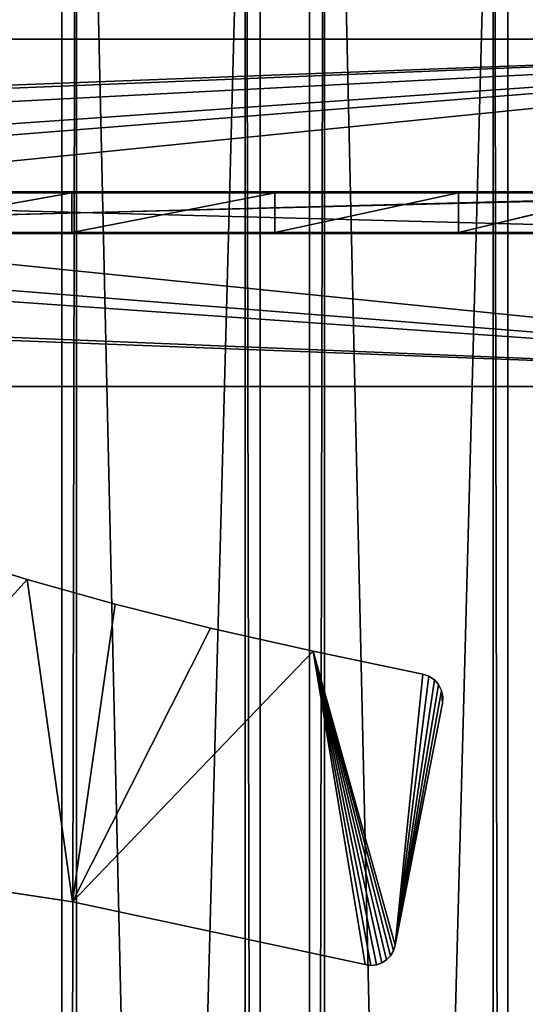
# Model space of a CAD drawing. Extents: x -1687 to 817, y -668 to 832.
# Tile 101 of 182: x -263 to -161, y 437 to 636. Entities that reach past the tile are written whole.
import ezdxf

# ---------------------------------------------------------------- set-up
doc = ezdxf.new("R2010")
doc.units = 0
doc.header["$LTSCALE"] = 25.4
doc.layers.get('0').update_dxf_attribs({"color": 13, "linetype": 'CONTINUOUS'})
doc.layers.add('STEEL', color=54, linetype='CONTINUOUS')
doc.layers.add('WOOD', color=253, linetype='CONTINUOUS')

# ---------------------------------------------------------------- blocks, each defined once
blk = doc.blocks.new('TWA001_00_01_01')
at = {"color": 0}
for p, q in [((-745.38, 710.17), (-1065.38, 710.17)), ((-745.38, 710.17), (-1065.38, 710.17)), ((-1013.58, 642.43), (-980.43, 634.65)), ((-980.43, 634.65), (-1013.58, 642.43, 8)), ((-980.43, 634.65), (-1013.58, 642.43, 8)), ((-1013.58, 642.43), (-980.43, 634.65)), ((-980.43, 634.65), (-980.43, 634.65, 8)), ((-980.43, 634.65), (-980.43, 634.65, 8)), ((-980.43, 634.65), (-943.38, 627.02)), ((-943.38, 627.02), (-980.43, 634.65, 8)), ((-943.38, 627.02), (-980.43, 634.65, 8)), ((-980.43, 634.65), (-943.38, 627.02)), ((-943.38, 627.02), (-943.38, 627.02, 8)), ((-943.38, 627.02), (-943.38, 627.02, 8)), ((-943.38, 627.02), (-902.43, 619.55)), ((-902.43, 619.55), (-943.38, 627.02, 8)), ((-902.43, 619.55), (-943.38, 627.02, 8)), ((-943.38, 627.02), (-902.43, 619.55)), ((-902.43, 619.55), (-902.43, 619.55, 8)), ((-902.43, 619.55), (-902.43, 619.55, 8)), ((-902.43, 619.55), (-857.58, 612.23)), ((-857.58, 612.23), (-902.43, 619.55, 8)), ((-857.58, 612.23), (-902.43, 619.55, 8)), ((-902.43, 619.55), (-857.58, 612.23))]:
    blk.add_line(p, q, dxfattribs=at)
at = {"color": 252}
mesh = blk.add_polyface(dxfattribs=at)
corners = [(-325.38, 715.17), (-375.38, 710.17), (-375.38, 715.17), (-344.76, 671.59), (-325.38, 710.17), (-302.38, 710.17), (-695.38, 715.17), (-745.38, 710.17), (-745.38, 715.17), (-699.63, 591.18), (-695.38, 710.17), (-639.18, 584.47), (-630.85, 582.67), (-623.1, 579.16), (-616.26, 574.08), (-610.66, 567.67), (-609.76, 566.36), (-608.88, 565.04), (-608.01, 563.7), (-603.87, 554.99), (-601.93, 545.54), (-541.64, 424.75), (-564.88, 381.06), (-585.39, 336.63), (-515.66, 467.72), (-486.95, 509.96), (-455.51, 551.46), (-421.33, 592.23), (-384.41, 632.28), (-785.59, 73.38), (-652.38, 5.17), (-788.38, 5.17), (-777.22, 140.42), (-763.27, 206.3), (-743.74, 271.02), (-718.62, 334.57), (-687.93, 396.97), (-651.66, 458.21), (-651.01, 54.72), (-646.91, 103.53), (-609.81, 518.28), (-640.08, 151.61), (-630.51, 198.96), (-618.2, 245.58), (-603.16, 291.47), (-604.99, 526.64), (-602.31, 535.9), (-1065.38, 715.17), (-1115.38, 710.17), (-1115.38, 715.17), (-1107.18, 675.08), (-1089.63, 666.69), (-1068.18, 658.45), (-1065.38, 710.17), (-1042.83, 650.36), (-1013.58, 642.43), (-980.43, 634.65), (-943.38, 627.02), (-902.43, 619.55), (-857.58, 612.23), (-808.83, 605.06), (-756.18, 598.04), (-1137.89, 705.65), (-1138.38, 710.17), (-1136.43, 701.17), (-1133.99, 696.73), (-1130.58, 692.32), (-1120.83, 683.62)]
mesh.append_faces([[corners[k] for k in face] for face in [(0, 1, 2), (3, 4, 5), (6, 7, 8), (29, 30, 31), (47, 48, 49), (48, 62, 63)]], dxfattribs={"vtx0": -1, "color": 252})
mesh.append_faces([[corners[k] for k in face] for face in [(9, 10, 11), (11, 1, 12), (12, 1, 13), (13, 1, 14), (14, 1, 15), (15, 1, 16), (16, 1, 17), (17, 1, 18), (18, 1, 19), (19, 1, 20), (21, 1, 24), (24, 1, 25), (25, 1, 26), (26, 1, 27), (27, 1, 28), (28, 1, 3), (30, 37, 38), (38, 37, 39), (39, 40, 41), (41, 40, 42), (42, 40, 43), (43, 40, 44), (44, 46, 23), (50, 47, 51), (51, 47, 52), (52, 53, 54), (54, 7, 55), (55, 7, 56), (56, 7, 57), (57, 7, 58), (58, 7, 59), (59, 7, 60), (60, 7, 61), (61, 7, 9), (62, 48, 64), (64, 48, 65), (65, 48, 66), (66, 48, 67), (67, 48, 50)]], dxfattribs={"vtx0": -1, "vtx1": -1, "color": 252})
mesh.append_faces([[corners[k] for k in face] for face in [(1, 0, 3), (7, 6, 9), (20, 1, 21), (48, 47, 50)]], dxfattribs={"vtx0": -1, "vtx1": -1, "vtx2": -1, "color": 252})
mesh.append_faces([[corners[k] for k in face] for face in [(3, 0, 4), (9, 6, 10), (11, 10, 1), (20, 21, 22), (20, 22, 23), (30, 29, 32), (30, 32, 33), (30, 33, 34), (30, 34, 35), (30, 35, 36), (30, 36, 37), (39, 37, 40), (44, 40, 45), (44, 45, 46), (23, 46, 20), (52, 47, 53), (54, 53, 7)]], dxfattribs={"vtx0": -1, "vtx2": -1, "color": 252})
mesh = blk.add_polyface(dxfattribs=at)
corners = [(-1065.38, 710.17, 8), (-745.38, 710.17), (-1065.38, 710.17), (-745.38, 710.17, 8)]
mesh.append_faces([[corners[k] for k in face] for face in [(0, 1, 2), (1, 0, 3)]], dxfattribs={"vtx0": -1, "color": 252})
mesh = blk.add_polyface(dxfattribs=at)
corners = [(-1013.58, 642.43, 8), (-1013.58, 642.43), (-980.43, 634.65)]
mesh.append_faces([[corners[k] for k in face] for face in [(0, 1, 2)]], dxfattribs={"color": 252})
mesh = blk.add_polyface(dxfattribs=at)
corners = [(-1013.58, 642.43, 8), (-980.43, 634.65), (-980.43, 634.65, 8)]
mesh.append_faces([[corners[k] for k in face] for face in [(0, 1, 2)]], dxfattribs={"color": 252})
mesh = blk.add_polyface(dxfattribs=at)
corners = [(-980.43, 634.65, 8), (-980.43, 634.65), (-943.38, 627.02)]
mesh.append_faces([[corners[k] for k in face] for face in [(0, 1, 2)]], dxfattribs={"color": 252})
mesh = blk.add_polyface(dxfattribs=at)
corners = [(-980.43, 634.65, 8), (-943.38, 627.02), (-943.38, 627.02, 8)]
mesh.append_faces([[corners[k] for k in face] for face in [(0, 1, 2)]], dxfattribs={"color": 252})
mesh = blk.add_polyface(dxfattribs=at)
corners = [(-943.38, 627.02, 8), (-943.38, 627.02), (-902.43, 619.55)]
mesh.append_faces([[corners[k] for k in face] for face in [(0, 1, 2)]], dxfattribs={"color": 252})
mesh = blk.add_polyface(dxfattribs=at)
corners = [(-943.38, 627.02, 8), (-902.43, 619.55), (-902.43, 619.55, 8)]
mesh.append_faces([[corners[k] for k in face] for face in [(0, 1, 2)]], dxfattribs={"color": 252})
mesh = blk.add_polyface(dxfattribs=at)
corners = [(-902.43, 619.55, 8), (-902.43, 619.55), (-857.58, 612.23)]
mesh.append_faces([[corners[k] for k in face] for face in [(0, 1, 2)]], dxfattribs={"color": 252})
mesh = blk.add_polyface(dxfattribs=at)
corners = [(-857.58, 612.23, 8), (-902.43, 619.55, 8), (-857.58, 612.23)]
mesh.append_faces([[corners[k] for k in face] for face in [(0, 1, 2)]], dxfattribs={"color": 252})
blk = doc.blocks.new('TWA001_00_01_02')
at = {"color": 0}
for p, q in [((565.62, 1130.06, 8), (549.34, 1125, 8)), ((549.34, 1125), (565.62, 1130.06)), ((549.34, 1125), (565.62, 1130.06)), ((549.34, 1125), (565.62, 1130.06, 8)), ((549.34, 1125), (565.62, 1130.06, 8)), ((565.62, 1130.06, 8), (549.34, 1125, 8)), ((549.34, 1125, 8), (531.6, 1120.06, 8)), ((531.6, 1120.06), (549.34, 1125)), ((531.6, 1120.06), (549.34, 1125)), ((531.6, 1120.06), (549.34, 1125, 8)), ((531.6, 1120.06), (549.34, 1125, 8)), ((549.34, 1125, 8), (531.6, 1120.06, 8)), ((549.34, 1125), (549.34, 1125, 8)), ((549.34, 1125), (549.34, 1125, 8)), ((531.6, 1120.06, 8), (512.39, 1115.23, 8)), ((512.39, 1115.23), (531.6, 1120.06)), ((512.39, 1115.23), (531.6, 1120.06)), ((512.39, 1115.23), (531.6, 1120.06, 8)), ((512.39, 1115.23), (531.6, 1120.06, 8)), ((531.6, 1120.06, 8), (512.39, 1115.23, 8)), ((531.6, 1120.06), (531.6, 1120.06, 8)), ((531.6, 1120.06), (531.6, 1120.06, 8)), ((512.39, 1115.23, 8), (491.7, 1110.53, 8)), ((491.7, 1110.53), (512.39, 1115.23)), ((491.7, 1110.53), (512.39, 1115.23)), ((491.7, 1110.53), (512.39, 1115.23, 8)), ((491.7, 1110.53), (512.39, 1115.23, 8)), ((512.39, 1115.23, 8), (491.7, 1110.53, 8)), ((512.39, 1115.23), (512.39, 1115.23, 8)), ((512.39, 1115.23), (512.39, 1115.23, 8)), ((491.7, 1110.53, 8), (469.54, 1105.93, 8)), ((469.54, 1105.93), (491.7, 1110.53)), ((469.54, 1105.93), (491.7, 1110.53)), ((469.54, 1105.93), (491.7, 1110.53, 8)), ((469.54, 1105.93), (491.7, 1110.53, 8)), ((491.7, 1110.53, 8), (469.54, 1105.93, 8)), ((491.7, 1110.53), (491.7, 1110.53, 8)), ((491.7, 1110.53), (491.7, 1110.53, 8)), ((466.36, 1103.81, 8), (467.22, 1104.79)), ((467.22, 1104.79), (466.36, 1103.81)), ((466.36, 1103.81, 8), (467.22, 1104.79)), ((466.36, 1103.81, 8), (467.22, 1104.79, 8)), ((466.36, 1103.81, 8), (467.22, 1104.79, 8)), ((467.22, 1104.79), (466.36, 1103.81)), ((467.22, 1104.79, 8), (468.31, 1105.51)), ((468.31, 1105.51), (467.22, 1104.79)), ((467.22, 1104.79, 8), (468.31, 1105.51)), ((467.22, 1104.79, 8), (468.31, 1105.51, 8)), ((467.22, 1104.79, 8), (468.31, 1105.51, 8)), ((468.31, 1105.51), (467.22, 1104.79)), ((467.22, 1104.79, 8), (467.22, 1104.79)), ((467.22, 1104.79, 8), (467.22, 1104.79)), ((468.31, 1105.51, 8), (469.54, 1105.93)), ((469.54, 1105.93), (468.31, 1105.51)), ((468.31, 1105.51, 8), (469.54, 1105.93)), ((468.31, 1105.51, 8), (469.54, 1105.93, 8)), ((468.31, 1105.51, 8), (469.54, 1105.93, 8)), ((469.54, 1105.93), (468.31, 1105.51)), ((468.31, 1105.51, 8), (468.31, 1105.51)), ((468.31, 1105.51, 8), (468.31, 1105.51)), ((469.54, 1105.93, 8), (469.54, 1105.93)), ((469.54, 1105.93, 8), (469.54, 1105.93)), ((465.52, 1101.37, 8), (465.78, 1102.65)), ((465.78, 1102.65), (465.52, 1101.37)), ((465.52, 1101.37, 8), (465.78, 1102.65)), ((465.52, 1101.37, 8), (465.78, 1102.65, 8)), ((465.52, 1101.37, 8), (465.78, 1102.65, 8)), ((465.78, 1102.65), (465.52, 1101.37)), ((465.78, 1102.65, 8), (466.36, 1103.81)), ((466.36, 1103.81), (465.78, 1102.65)), ((465.78, 1102.65, 8), (466.36, 1103.81)), ((465.78, 1102.65, 8), (466.36, 1103.81, 8)), ((465.78, 1102.65, 8), (466.36, 1103.81, 8)), ((466.36, 1103.81), (465.78, 1102.65)), ((465.78, 1102.65, 8), (465.78, 1102.65)), ((465.78, 1102.65, 8), (465.78, 1102.65)), ((466.36, 1103.81, 8), (466.36, 1103.81)), ((466.36, 1103.81, 8), (466.36, 1103.81)), ((465.6, 1100.07, 8), (465.52, 1101.37)), ((465.52, 1101.37), (465.6, 1100.07)), ((465.6, 1100.07, 8), (465.52, 1101.37)), ((465.6, 1100.07, 8), (465.52, 1101.37, 8)), ((465.52, 1101.37, 8), (465.52, 1101.37)), ((465.52, 1101.37, 8), (465.52, 1101.37)), ((465.6, 1100.07, 8), (465.52, 1101.37, 8)), ((465.52, 1101.37), (465.6, 1100.07)), ((465.6, 1100.07), (465.6, 1100.07, 8)), ((465.6, 1100.07, 8), (475.1, 1051.24, 8)), ((475.1, 1051.24), (465.6, 1100.07)), ((475.1, 1051.24), (465.6, 1100.07)), ((465.6, 1100.07, 8), (475.1, 1051.24, 8)), ((465.6, 1100.07), (465.6, 1100.07, 8)), ((540.23, 1060.01, 8), (599.92, 1069.09, 8)), ((599.92, 1069.09), (540.23, 1060.01)), ((540.23, 1060.01), (599.92, 1069.09, 8)), ((540.23, 1060.01, 8), (599.92, 1069.09, 8)), ((540.23, 1060.01), (599.92, 1069.09, 8)), ((599.92, 1069.09), (540.23, 1060.01)), ((481.21, 1047.34, 8), (540.23, 1060.01, 8)), ((540.23, 1060.01), (481.21, 1047.34)), ((481.21, 1047.34), (540.23, 1060.01, 8)), ((481.21, 1047.34, 8), (540.23, 1060.01, 8)), ((481.21, 1047.34), (540.23, 1060.01, 8)), ((540.23, 1060.01), (481.21, 1047.34)), ((540.23, 1060.01), (540.23, 1060.01, 8)), ((540.23, 1060.01), (540.23, 1060.01, 8)), ((475.1, 1051.24, 8), (475.45, 1050.14, 8)), ((475.45, 1050.14), (475.1, 1051.24)), ((475.1, 1051.24), (475.1, 1051.24, 8)), ((475.1, 1051.24), (475.1, 1051.24, 8)), ((475.1, 1051.24), (475.45, 1050.14, 8)), ((475.1, 1051.24, 8), (475.45, 1050.14, 8)), ((475.1, 1051.24), (475.45, 1050.14, 8)), ((475.45, 1050.14), (475.1, 1051.24)), ((475.45, 1050.14, 8), (476.05, 1049.15, 8)), ((476.05, 1049.15), (475.45, 1050.14)), ((475.45, 1050.14), (475.45, 1050.14, 8)), ((475.45, 1050.14), (475.45, 1050.14, 8)), ((475.45, 1050.14), (476.05, 1049.15, 8)), ((475.45, 1050.14, 8), (476.05, 1049.15, 8)), ((475.45, 1050.14), (476.05, 1049.15, 8)), ((476.05, 1049.15), (475.45, 1050.14)), ((476.05, 1049.15, 8), (476.85, 1048.33, 8)), ((476.85, 1048.33), (476.05, 1049.15)), ((476.05, 1049.15), (476.05, 1049.15, 8)), ((476.05, 1049.15), (476.05, 1049.15, 8)), ((476.05, 1049.15), (476.85, 1048.33, 8)), ((476.05, 1049.15, 8), (476.85, 1048.33, 8)), ((476.05, 1049.15), (476.85, 1048.33, 8)), ((476.85, 1048.33), (476.05, 1049.15)), ((476.85, 1048.33, 8), (477.82, 1047.7, 8)), ((477.82, 1047.7), (476.85, 1048.33)), ((476.85, 1048.33), (476.85, 1048.33, 8)), ((476.85, 1048.33), (476.85, 1048.33, 8)), ((476.85, 1048.33), (477.82, 1047.7, 8)), ((476.85, 1048.33, 8), (477.82, 1047.7, 8)), ((476.85, 1048.33), (477.82, 1047.7, 8)), ((477.82, 1047.7), (476.85, 1048.33)), ((477.82, 1047.7, 8), (478.91, 1047.32, 8)), ((478.91, 1047.32), (477.82, 1047.7)), ((477.82, 1047.7), (477.82, 1047.7, 8)), ((477.82, 1047.7), (477.82, 1047.7, 8)), ((477.82, 1047.7), (478.91, 1047.32, 8)), ((477.82, 1047.7, 8), (478.91, 1047.32, 8)), ((477.82, 1047.7), (478.91, 1047.32, 8)), ((478.91, 1047.32), (477.82, 1047.7)), ((478.91, 1047.32, 8), (480.06, 1047.2, 8)), ((480.06, 1047.2), (478.91, 1047.32)), ((478.91, 1047.32), (478.91, 1047.32, 8)), ((478.91, 1047.32), (478.91, 1047.32, 8)), ((478.91, 1047.32), (480.06, 1047.2, 8)), ((478.91, 1047.32, 8), (480.06, 1047.2, 8)), ((478.91, 1047.32), (480.06, 1047.2, 8)), ((480.06, 1047.2), (478.91, 1047.32)), ((480.06, 1047.2, 8), (481.21, 1047.34, 8)), ((481.21, 1047.34), (480.06, 1047.2)), ((480.06, 1047.2), (481.21, 1047.34, 8)), ((480.06, 1047.2, 8), (481.21, 1047.34, 8)), ((480.06, 1047.2), (481.21, 1047.34, 8)), ((481.21, 1047.34), (480.06, 1047.2)), ((480.06, 1047.2), (480.06, 1047.2, 8)), ((480.06, 1047.2), (480.06, 1047.2, 8)), ((481.21, 1047.34), (481.21, 1047.34, 8)), ((481.21, 1047.34), (481.21, 1047.34, 8))]:
    blk.add_line(p, q, dxfattribs=at)
at = {"color": 252}
mesh = blk.add_polyface(dxfattribs=at)
corners = [(465.6, 1100.07, 8), (465.78, 1102.65, 8), (465.52, 1101.37, 8), (475.1, 1051.24, 8), (466.36, 1103.81, 8), (467.22, 1104.79, 8), (468.31, 1105.51, 8), (469.54, 1105.93, 8), (491.7, 1110.53, 8), (475.45, 1050.14, 8), (476.05, 1049.15, 8), (476.85, 1048.33, 8), (477.82, 1047.7, 8), (478.91, 1047.32, 8), (480.06, 1047.2, 8), (481.21, 1047.34, 8), (540.23, 1060.01, 8), (512.39, 1115.23, 8), (531.6, 1120.06, 8), (549.34, 1125, 8), (599.92, 1069.09, 8), (565.62, 1130.06, 8), (580.45, 1135.26, 8), (593.83, 1140.58, 8), (605.77, 1146.04, 8), (660.04, 1074.55, 8), (616.29, 1151.63, 8), (625.37, 1157.37, 8), (633.04, 1163.25, 8), (639.3, 1169.28, 8), (644.16, 1175.47, 8), (647.62, 1181.81, 8), (649.69, 1188.31, 8), (650.38, 1194.97, 8), (790.38, 1194.97, 8), (720.38, 1076.37, 8), (780.72, 1074.55, 8), (791.07, 1188.31, 8), (793.14, 1181.81, 8), (840.84, 1069.09, 8), (796.6, 1175.47, 8), (801.46, 1169.28, 8), (807.72, 1163.25, 8), (815.39, 1157.37, 8), (824.47, 1151.63, 8), (834.99, 1146.04, 8), (846.93, 1140.58, 8), (900.53, 1060.01, 8), (860.31, 1135.26, 8), (875.14, 1130.06, 8), (891.42, 1125, 8), (909.17, 1120.06, 8), (959.55, 1047.34, 8), (928.37, 1115.23, 8), (949.06, 1110.53, 8), (971.22, 1105.93, 8), (960.7, 1047.2, 8), (961.85, 1047.32, 8), (962.94, 1047.7, 8), (963.91, 1048.33, 8), (964.71, 1049.15, 8), (965.31, 1050.14, 8), (965.66, 1051.24, 8), (975.16, 1100.07, 8), (972.45, 1105.51, 8), (973.54, 1104.79, 8), (974.4, 1103.81, 8), (974.98, 1102.65, 8), (975.24, 1101.37, 8)]
mesh.append_faces([[corners[k] for k in face] for face in [(0, 1, 2), (67, 63, 68)]], dxfattribs={"vtx0": -1, "color": 252})
mesh.append_faces([[corners[k] for k in face] for face in [(1, 3, 4), (4, 3, 5), (5, 3, 6), (6, 3, 7), (7, 3, 8), (8, 16, 17), (17, 16, 18), (18, 16, 19), (19, 20, 21), (21, 20, 22), (22, 20, 23), (23, 20, 24), (24, 25, 26), (26, 25, 27), (27, 25, 28), (28, 25, 29), (29, 25, 30), (30, 25, 31), (31, 25, 32), (32, 25, 33), (33, 25, 34), (34, 36, 37), (37, 36, 38), (38, 39, 40), (40, 39, 41), (41, 39, 42), (42, 39, 43), (43, 39, 44), (44, 39, 45), (45, 39, 46), (46, 47, 48), (48, 47, 49), (49, 47, 50), (50, 47, 51), (51, 52, 53), (53, 52, 54), (54, 52, 55), (55, 63, 64), (64, 63, 65), (65, 63, 66), (66, 63, 67)]], dxfattribs={"vtx0": -1, "vtx1": -1, "color": 252})
mesh.append_faces([[corners[k] for k in face] for face in [(1, 0, 3), (8, 3, 9), (8, 9, 10), (8, 10, 11), (8, 11, 12), (8, 12, 13), (8, 13, 14), (8, 14, 15), (8, 15, 16), (19, 16, 20), (24, 20, 25), (34, 25, 35), (34, 35, 36), (38, 36, 39), (46, 39, 47), (51, 47, 52), (55, 52, 56), (55, 56, 57), (55, 57, 58), (55, 58, 59), (55, 59, 60), (55, 60, 61), (55, 61, 62), (55, 62, 63)]], dxfattribs={"vtx0": -1, "vtx2": -1, "color": 252})
mesh = blk.add_polyface(dxfattribs=at)
corners = [(465.78, 1102.65), (465.6, 1100.07), (465.52, 1101.37), (475.1, 1051.24), (466.36, 1103.81), (467.22, 1104.79), (468.31, 1105.51), (469.54, 1105.93), (491.7, 1110.53), (475.45, 1050.14), (476.05, 1049.15), (476.85, 1048.33), (477.82, 1047.7), (478.91, 1047.32), (480.06, 1047.2), (481.21, 1047.34), (540.23, 1060.01), (512.39, 1115.23), (531.6, 1120.06), (549.34, 1125), (599.92, 1069.09), (565.62, 1130.06), (580.45, 1135.26), (593.83, 1140.58), (605.77, 1146.04), (660.04, 1074.55), (616.29, 1151.63), (625.37, 1157.37), (633.04, 1163.25), (639.3, 1169.28), (644.16, 1175.47), (647.62, 1181.81), (649.69, 1188.31), (650.38, 1194.97), (790.38, 1194.97), (720.38, 1076.37), (780.72, 1074.55), (791.07, 1188.31), (793.14, 1181.81), (840.84, 1069.09), (796.6, 1175.47), (801.46, 1169.28), (807.72, 1163.25), (815.39, 1157.37), (824.47, 1151.63), (834.99, 1146.04), (846.93, 1140.58), (900.53, 1060.01), (860.31, 1135.26), (875.14, 1130.06), (891.42, 1125), (909.17, 1120.06), (959.55, 1047.34), (928.37, 1115.23), (949.06, 1110.53), (971.22, 1105.93), (960.7, 1047.2), (961.85, 1047.32), (962.94, 1047.7), (963.91, 1048.33), (964.71, 1049.15), (965.31, 1050.14), (965.66, 1051.24), (975.16, 1100.07), (972.45, 1105.51), (973.54, 1104.79), (974.4, 1103.81), (974.98, 1102.65), (975.24, 1101.37)]
mesh.append_faces([[corners[k] for k in face] for face in [(0, 1, 2), (63, 67, 68)]], dxfattribs={"vtx0": -1, "color": 252})
mesh.append_faces([[corners[k] for k in face] for face in [(1, 0, 3), (3, 8, 9), (9, 8, 10), (10, 8, 11), (11, 8, 12), (12, 8, 13), (13, 8, 14), (14, 8, 15), (15, 8, 16), (16, 19, 20), (20, 24, 25), (25, 34, 35), (35, 34, 36), (36, 38, 39), (39, 46, 47), (47, 51, 52), (52, 55, 56), (56, 55, 57), (57, 55, 58), (58, 55, 59), (59, 55, 60), (60, 55, 61), (61, 55, 62), (62, 55, 63)]], dxfattribs={"vtx0": -1, "vtx1": -1, "color": 252})
mesh.append_faces([[corners[k] for k in face] for face in [(3, 0, 4), (3, 4, 5), (3, 5, 6), (3, 6, 7), (3, 7, 8), (16, 8, 17), (16, 17, 18), (16, 18, 19), (20, 19, 21), (20, 21, 22), (20, 22, 23), (20, 23, 24), (25, 24, 26), (25, 26, 27), (25, 27, 28), (25, 28, 29), (25, 29, 30), (25, 30, 31), (25, 31, 32), (25, 32, 33), (25, 33, 34), (36, 34, 37), (36, 37, 38), (39, 38, 40), (39, 40, 41), (39, 41, 42), (39, 42, 43), (39, 43, 44), (39, 44, 45), (39, 45, 46), (47, 46, 48), (47, 48, 49), (47, 49, 50), (47, 50, 51), (52, 51, 53), (52, 53, 54), (52, 54, 55), (63, 55, 64), (63, 64, 65), (63, 65, 66), (63, 66, 67)]], dxfattribs={"vtx0": -1, "vtx2": -1, "color": 252})
mesh = blk.add_polyface(dxfattribs=at)
corners = [(565.62, 1130.06, 8), (565.62, 1130.06), (549.34, 1125)]
mesh.append_faces([[corners[k] for k in face] for face in [(0, 1, 2)]], dxfattribs={"color": 252})
mesh = blk.add_polyface(dxfattribs=at)
corners = [(549.34, 1125, 8), (565.62, 1130.06, 8), (549.34, 1125)]
mesh.append_faces([[corners[k] for k in face] for face in [(0, 1, 2)]], dxfattribs={"color": 252})
mesh = blk.add_polyface(dxfattribs=at)
corners = [(549.34, 1125, 8), (549.34, 1125), (531.6, 1120.06)]
mesh.append_faces([[corners[k] for k in face] for face in [(0, 1, 2)]], dxfattribs={"color": 252})
mesh = blk.add_polyface(dxfattribs=at)
corners = [(549.34, 1125, 8), (531.6, 1120.06), (531.6, 1120.06, 8)]
mesh.append_faces([[corners[k] for k in face] for face in [(0, 1, 2)]], dxfattribs={"color": 252})
mesh = blk.add_polyface(dxfattribs=at)
corners = [(531.6, 1120.06, 8), (531.6, 1120.06), (512.39, 1115.23)]
mesh.append_faces([[corners[k] for k in face] for face in [(0, 1, 2)]], dxfattribs={"color": 252})
mesh = blk.add_polyface(dxfattribs=at)
corners = [(531.6, 1120.06, 8), (512.39, 1115.23), (512.39, 1115.23, 8)]
mesh.append_faces([[corners[k] for k in face] for face in [(0, 1, 2)]], dxfattribs={"color": 252})
mesh = blk.add_polyface(dxfattribs=at)
corners = [(512.39, 1115.23, 8), (512.39, 1115.23), (491.7, 1110.53)]
mesh.append_faces([[corners[k] for k in face] for face in [(0, 1, 2)]], dxfattribs={"color": 252})
mesh = blk.add_polyface(dxfattribs=at)
corners = [(512.39, 1115.23, 8), (491.7, 1110.53), (491.7, 1110.53, 8)]
mesh.append_faces([[corners[k] for k in face] for face in [(0, 1, 2)]], dxfattribs={"color": 252})
mesh = blk.add_polyface(dxfattribs=at)
corners = [(491.7, 1110.53, 8), (491.7, 1110.53), (469.54, 1105.93)]
mesh.append_faces([[corners[k] for k in face] for face in [(0, 1, 2)]], dxfattribs={"color": 252})
mesh = blk.add_polyface(dxfattribs=at)
corners = [(491.7, 1110.53, 8), (469.54, 1105.93), (469.54, 1105.93, 8)]
mesh.append_faces([[corners[k] for k in face] for face in [(0, 1, 2)]], dxfattribs={"color": 252})
mesh = blk.add_polyface(dxfattribs=at)
corners = [(467.22, 1104.79), (466.36, 1103.81), (466.36, 1103.81, 8)]
mesh.append_faces([[corners[k] for k in face] for face in [(0, 1, 2)]], dxfattribs={"color": 252})
mesh = blk.add_polyface(dxfattribs=at)
corners = [(467.22, 1104.79), (466.36, 1103.81, 8), (467.22, 1104.79, 8)]
mesh.append_faces([[corners[k] for k in face] for face in [(0, 1, 2)]], dxfattribs={"color": 252})
mesh = blk.add_polyface(dxfattribs=at)
corners = [(467.22, 1104.79, 8), (468.31, 1105.51), (467.22, 1104.79)]
mesh.append_faces([[corners[k] for k in face] for face in [(0, 1, 2)]], dxfattribs={"color": 252})
mesh = blk.add_polyface(dxfattribs=at)
corners = [(468.31, 1105.51, 8), (468.31, 1105.51), (467.22, 1104.79, 8)]
mesh.append_faces([[corners[k] for k in face] for face in [(0, 1, 2)]], dxfattribs={"color": 252})
mesh = blk.add_polyface(dxfattribs=at)
corners = [(468.31, 1105.51, 8), (469.54, 1105.93), (468.31, 1105.51)]
mesh.append_faces([[corners[k] for k in face] for face in [(0, 1, 2)]], dxfattribs={"color": 252})
mesh = blk.add_polyface(dxfattribs=at)
corners = [(469.54, 1105.93, 8), (469.54, 1105.93), (468.31, 1105.51, 8)]
mesh.append_faces([[corners[k] for k in face] for face in [(0, 1, 2)]], dxfattribs={"color": 252})
mesh = blk.add_polyface(dxfattribs=at)
corners = [(465.78, 1102.65), (465.52, 1101.37), (465.52, 1101.37, 8)]
mesh.append_faces([[corners[k] for k in face] for face in [(0, 1, 2)]], dxfattribs={"color": 252})
mesh = blk.add_polyface(dxfattribs=at)
corners = [(465.78, 1102.65), (465.52, 1101.37, 8), (465.78, 1102.65, 8)]
mesh.append_faces([[corners[k] for k in face] for face in [(0, 1, 2)]], dxfattribs={"color": 252})
mesh = blk.add_polyface(dxfattribs=at)
corners = [(466.36, 1103.81), (465.78, 1102.65), (465.78, 1102.65, 8)]
mesh.append_faces([[corners[k] for k in face] for face in [(0, 1, 2)]], dxfattribs={"color": 252})
mesh = blk.add_polyface(dxfattribs=at)
corners = [(466.36, 1103.81), (465.78, 1102.65, 8), (466.36, 1103.81, 8)]
mesh.append_faces([[corners[k] for k in face] for face in [(0, 1, 2)]], dxfattribs={"color": 252})
mesh = blk.add_polyface(dxfattribs=at)
corners = [(465.52, 1101.37), (465.6, 1100.07), (465.6, 1100.07, 8)]
mesh.append_faces([[corners[k] for k in face] for face in [(0, 1, 2)]], dxfattribs={"color": 252})
mesh = blk.add_polyface(dxfattribs=at)
corners = [(465.52, 1101.37), (465.6, 1100.07, 8), (465.52, 1101.37, 8)]
mesh.append_faces([[corners[k] for k in face] for face in [(0, 1, 2)]], dxfattribs={"color": 252})
mesh = blk.add_polyface(dxfattribs=at)
corners = [(465.6, 1100.07, 8), (475.1, 1051.24), (475.1, 1051.24, 8), (465.6, 1100.07)]
mesh.append_faces([[corners[k] for k in face] for face in [(0, 1, 2), (1, 0, 3)]], dxfattribs={"vtx0": -1, "color": 252})
mesh = blk.add_polyface(dxfattribs=at)
corners = [(540.23, 1060.01, 8), (540.23, 1060.01), (599.92, 1069.09, 8)]
mesh.append_faces([[corners[k] for k in face] for face in [(0, 1, 2)]], dxfattribs={"color": 252})
mesh = blk.add_polyface(dxfattribs=at)
corners = [(599.92, 1069.09, 8), (540.23, 1060.01), (599.92, 1069.09)]
mesh.append_faces([[corners[k] for k in face] for face in [(0, 1, 2)]], dxfattribs={"color": 252})
mesh = blk.add_polyface(dxfattribs=at)
corners = [(481.21, 1047.34, 8), (481.21, 1047.34), (540.23, 1060.01, 8)]
mesh.append_faces([[corners[k] for k in face] for face in [(0, 1, 2)]], dxfattribs={"color": 252})
mesh = blk.add_polyface(dxfattribs=at)
corners = [(540.23, 1060.01, 8), (481.21, 1047.34), (540.23, 1060.01)]
mesh.append_faces([[corners[k] for k in face] for face in [(0, 1, 2)]], dxfattribs={"color": 252})
mesh = blk.add_polyface(dxfattribs=at)
corners = [(475.1, 1051.24), (475.45, 1050.14, 8), (475.1, 1051.24, 8)]
mesh.append_faces([[corners[k] for k in face] for face in [(0, 1, 2)]], dxfattribs={"color": 252})
mesh = blk.add_polyface(dxfattribs=at)
corners = [(475.1, 1051.24), (475.45, 1050.14), (475.45, 1050.14, 8)]
mesh.append_faces([[corners[k] for k in face] for face in [(0, 1, 2)]], dxfattribs={"color": 252})
mesh = blk.add_polyface(dxfattribs=at)
corners = [(475.45, 1050.14), (476.05, 1049.15, 8), (475.45, 1050.14, 8)]
mesh.append_faces([[corners[k] for k in face] for face in [(0, 1, 2)]], dxfattribs={"color": 252})
mesh = blk.add_polyface(dxfattribs=at)
corners = [(475.45, 1050.14), (476.05, 1049.15), (476.05, 1049.15, 8)]
mesh.append_faces([[corners[k] for k in face] for face in [(0, 1, 2)]], dxfattribs={"color": 252})
mesh = blk.add_polyface(dxfattribs=at)
corners = [(476.05, 1049.15), (476.85, 1048.33, 8), (476.05, 1049.15, 8)]
mesh.append_faces([[corners[k] for k in face] for face in [(0, 1, 2)]], dxfattribs={"color": 252})
mesh = blk.add_polyface(dxfattribs=at)
corners = [(476.05, 1049.15), (476.85, 1048.33), (476.85, 1048.33, 8)]
mesh.append_faces([[corners[k] for k in face] for face in [(0, 1, 2)]], dxfattribs={"color": 252})
mesh = blk.add_polyface(dxfattribs=at)
corners = [(476.85, 1048.33, 8), (476.85, 1048.33), (477.82, 1047.7, 8)]
mesh.append_faces([[corners[k] for k in face] for face in [(0, 1, 2)]], dxfattribs={"color": 252})
mesh = blk.add_polyface(dxfattribs=at)
corners = [(477.82, 1047.7, 8), (476.85, 1048.33), (477.82, 1047.7)]
mesh.append_faces([[corners[k] for k in face] for face in [(0, 1, 2)]], dxfattribs={"color": 252})
mesh = blk.add_polyface(dxfattribs=at)
corners = [(477.82, 1047.7, 8), (477.82, 1047.7), (478.91, 1047.32, 8)]
mesh.append_faces([[corners[k] for k in face] for face in [(0, 1, 2)]], dxfattribs={"color": 252})
mesh = blk.add_polyface(dxfattribs=at)
corners = [(478.91, 1047.32, 8), (477.82, 1047.7), (478.91, 1047.32)]
mesh.append_faces([[corners[k] for k in face] for face in [(0, 1, 2)]], dxfattribs={"color": 252})
mesh = blk.add_polyface(dxfattribs=at)
corners = [(478.91, 1047.32, 8), (478.91, 1047.32), (480.06, 1047.2, 8)]
mesh.append_faces([[corners[k] for k in face] for face in [(0, 1, 2)]], dxfattribs={"color": 252})
mesh = blk.add_polyface(dxfattribs=at)
corners = [(480.06, 1047.2, 8), (478.91, 1047.32), (480.06, 1047.2)]
mesh.append_faces([[corners[k] for k in face] for face in [(0, 1, 2)]], dxfattribs={"color": 252})
mesh = blk.add_polyface(dxfattribs=at)
corners = [(480.06, 1047.2, 8), (480.06, 1047.2), (481.21, 1047.34, 8)]
mesh.append_faces([[corners[k] for k in face] for face in [(0, 1, 2)]], dxfattribs={"color": 252})
mesh = blk.add_polyface(dxfattribs=at)
corners = [(481.21, 1047.34, 8), (480.06, 1047.2), (481.21, 1047.34)]
mesh.append_faces([[corners[k] for k in face] for face in [(0, 1, 2)]], dxfattribs={"color": 252})
blk = doc.blocks.new('TWA001_00_01_03')
at = {"color": 0}
for p, q in [((-1133.38, 1233.97), (-307.38, 1233.97)), ((-307.38, 1233.97, 5), (-1133.38, 1233.97, 5)), ((-1133.38, 1233.97), (-307.38, 1233.97)), ((-307.38, 1233.97, 5), (-1133.38, 1233.97, 5)), ((-307.38, 1163.97), (-1133.38, 1163.97)), ((-1133.38, 1163.97, 5), (-307.38, 1163.97, 5)), ((-307.38, 1163.97), (-1133.38, 1163.97)), ((-1133.38, 1163.97, 5), (-307.38, 1163.97, 5))]:
    blk.add_line(p, q, dxfattribs=at)
at = {"color": 252}
mesh = blk.add_polyface(dxfattribs=at)
corners = [(-1138.21, 1230.26), (-1138.38, 1168.97), (-1138.38, 1228.97), (-1138.21, 1167.68), (-1137.71, 1231.47), (-1137.71, 1166.47), (-1136.92, 1232.51), (-1136.92, 1165.43), (-1135.88, 1233.3), (-1135.88, 1164.64), (-1134.67, 1233.8), (-1134.67, 1164.14), (-1133.38, 1233.97), (-1133.38, 1163.97), (-1115.88, 1203.17), (-307.38, 1233.97), (-1064.88, 1203.17), (-745.88, 1203.17), (-694.88, 1203.17), (-694.88, 1194.77), (-375.88, 1203.17), (-324.88, 1203.17), (-1115.88, 1194.77), (-307.38, 1163.97), (-1064.88, 1194.77), (-745.88, 1194.77), (-375.88, 1194.77), (-324.88, 1194.77), (-306.09, 1233.8), (-306.09, 1164.14), (-304.88, 1233.3), (-304.88, 1164.64), (-303.84, 1232.51), (-303.84, 1165.43), (-303.05, 1231.47), (-303.05, 1166.47), (-302.55, 1230.26), (-302.55, 1167.68), (-302.38, 1228.97), (-302.38, 1168.97)]
mesh.append_faces([[corners[k] for k in face] for face in [(0, 1, 2), (37, 38, 39)]], dxfattribs={"vtx0": -1, "color": 252})
mesh.append_faces([[corners[k] for k in face] for face in [(1, 0, 3), (3, 4, 5), (5, 6, 7), (7, 8, 9), (9, 10, 11), (11, 12, 13), (14, 15, 16), (17, 15, 18), (18, 15, 19), (20, 15, 21), (13, 22, 23), (22, 13, 14), (25, 16, 17), (26, 19, 20), (23, 28, 29), (29, 30, 31), (31, 32, 33), (33, 34, 35), (35, 36, 37)]], dxfattribs={"vtx0": -1, "vtx1": -1, "color": 252})
mesh.append_faces([[corners[k] for k in face] for face in [(13, 12, 14), (16, 15, 17), (19, 15, 20), (23, 16, 25), (23, 19, 26), (23, 21, 15)]], dxfattribs={"vtx0": -1, "vtx1": -1, "vtx2": -1, "color": 252})
mesh.append_faces([[corners[k] for k in face] for face in [(3, 0, 4), (5, 4, 6), (7, 6, 8), (9, 8, 10), (11, 10, 12), (14, 12, 15), (23, 22, 24), (23, 24, 16), (23, 25, 19), (23, 26, 27), (23, 27, 21), (23, 15, 28), (29, 28, 30), (31, 30, 32), (33, 32, 34), (35, 34, 36), (37, 36, 38)]], dxfattribs={"vtx0": -1, "vtx2": -1, "color": 252})
mesh = blk.add_polyface(dxfattribs=at)
corners = [(-307.38, 1163.97, 5), (-1115.88, 1194.77, 5), (-1133.38, 1163.97, 5), (-1064.88, 1194.77, 5), (-1064.88, 1203.17, 5), (-745.88, 1194.77, 5), (-694.88, 1194.77, 5), (-694.88, 1203.17, 5), (-375.88, 1194.77, 5), (-324.88, 1194.77, 5), (-324.88, 1203.17, 5), (-307.38, 1233.97, 5), (-306.09, 1233.8, 5), (-306.09, 1164.14, 5), (-304.88, 1233.3, 5), (-304.88, 1164.64, 5), (-303.84, 1232.51, 5), (-303.84, 1165.43, 5), (-303.05, 1231.47, 5), (-303.05, 1166.47, 5), (-302.55, 1230.26, 5), (-302.55, 1167.68, 5), (-302.38, 1228.97, 5), (-302.38, 1168.97, 5), (-1138.38, 1168.97, 5), (-1138.21, 1230.26, 5), (-1138.38, 1228.97, 5), (-1138.21, 1167.68, 5), (-1137.71, 1231.47, 5), (-1137.71, 1166.47, 5), (-1136.92, 1232.51, 5), (-1136.92, 1165.43, 5), (-1135.88, 1233.3, 5), (-1135.88, 1164.64, 5), (-1134.67, 1233.8, 5), (-1134.67, 1164.14, 5), (-1133.38, 1233.97, 5), (-1115.88, 1203.17, 5), (-745.88, 1203.17, 5), (-375.88, 1203.17, 5)]
mesh.append_faces([[corners[k] for k in face] for face in [(22, 21, 23), (24, 25, 26)]], dxfattribs={"vtx0": -1, "color": 252})
mesh.append_faces([[corners[k] for k in face] for face in [(0, 1, 2), (1, 0, 3), (3, 0, 4), (5, 0, 6), (6, 0, 7), (8, 0, 9), (9, 0, 10), (11, 0, 12), (12, 13, 14), (14, 15, 16), (16, 17, 18), (18, 19, 20), (20, 21, 22), (25, 27, 28), (28, 29, 30), (30, 31, 32), (32, 33, 34), (34, 35, 36), (36, 37, 11), (37, 2, 1), (38, 4, 5), (39, 7, 8)]], dxfattribs={"vtx0": -1, "vtx1": -1, "color": 252})
mesh.append_faces([[corners[k] for k in face] for face in [(4, 0, 5), (7, 0, 8), (10, 0, 11), (36, 2, 37), (11, 4, 38), (11, 7, 39)]], dxfattribs={"vtx0": -1, "vtx1": -1, "vtx2": -1, "color": 252})
mesh.append_faces([[corners[k] for k in face] for face in [(12, 0, 13), (14, 13, 15), (16, 15, 17), (18, 17, 19), (20, 19, 21), (25, 24, 27), (28, 27, 29), (30, 29, 31), (32, 31, 33), (34, 33, 35), (36, 35, 2), (11, 37, 4), (11, 38, 7), (11, 39, 10)]], dxfattribs={"vtx0": -1, "vtx2": -1, "color": 252})
mesh = blk.add_polyface(dxfattribs=at)
corners = [(-1133.38, 1233.97, 5), (-307.38, 1233.97), (-1133.38, 1233.97), (-307.38, 1233.97, 5)]
mesh.append_faces([[corners[k] for k in face] for face in [(0, 1, 2), (1, 0, 3)]], dxfattribs={"vtx0": -1, "color": 252})
mesh = blk.add_polyface(dxfattribs=at)
corners = [(-307.38, 1163.97, 5), (-1133.38, 1163.97), (-307.38, 1163.97), (-1133.38, 1163.97, 5)]
mesh.append_faces([[corners[k] for k in face] for face in [(0, 1, 2), (1, 0, 3)]], dxfattribs={"vtx0": -1, "color": 252})
blk = doc.blocks.new('TWA001_00_01')
at = {"color": 0}
blk.add_blockref('TWA001_00_01_01', (590.99, -360.97, 836), dxfattribs=at)
at = {"color": 0, "extrusion": (0, -1, 0), "rotation": 179.9999999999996}
blk.add_blockref('TWA001_00_01_03', (-849.77, 2038.97, -354.2), dxfattribs=at)
at = {"color": 0, "extrusion": (3.16358e-13, -1, -2.85962e-29)}
blk.add_blockref('TWA001_00_01_02', (-851.77, -358.97, 347.8), dxfattribs=at)
blk = doc.blocks.new('TWA001_00_03_01_DOMY_LNA_O')
at = {"color": 0}
for p, q in [((0, 40, -3), (-1500, 40, -3)), ((0, 40, -37), (-1500, 40, -37)), ((0, 40, -3), (-1500, 40, -3)), ((0, 40, -37), (-1500, 40, -37)), ((0, 37), (-1500, 37)), ((0, 37), (-1500, 37)), ((0, 37, -40), (-1500, 37, -40)), ((0, 37, -40), (-1500, 37, -40)), ((-1500, 0), (0, 0)), ((0, 0, -40), (-1500, 0, -40)), ((-1500, 0), (0, 0)), ((0, 0, -40), (-1500, 0, -40))]:
    blk.add_line(p, q, dxfattribs=at)
at = {"color": 7}
mesh = blk.add_polyface(dxfattribs=at)
corners = [(0, 37), (-1500, 40, -3), (-1500, 37), (0, 40, -3)]
mesh.append_faces([[corners[k] for k in face] for face in [(0, 1, 2), (1, 0, 3)]], dxfattribs={"vtx0": -1, "color": 7})
mesh = blk.add_polyface(dxfattribs=at)
corners = [(-1500, 40, -3), (0, 40, -37), (-1500, 40, -37), (0, 40, -3)]
mesh.append_faces([[corners[k] for k in face] for face in [(0, 1, 2), (1, 0, 3)]], dxfattribs={"vtx0": -1, "color": 7})
mesh = blk.add_polyface(dxfattribs=at)
corners = [(-1500, 40, -37), (0, 37, -40), (-1500, 37, -40), (0, 40, -37)]
mesh.append_faces([[corners[k] for k in face] for face in [(0, 1, 2), (1, 0, 3)]], dxfattribs={"vtx0": -1, "color": 7})
mesh = blk.add_polyface(dxfattribs=at)
corners = [(0, 0), (-1500, 37), (-1500, 0), (0, 37)]
mesh.append_faces([[corners[k] for k in face] for face in [(0, 1, 2), (1, 0, 3)]], dxfattribs={"vtx0": -1, "color": 7})
mesh = blk.add_polyface(dxfattribs=at)
corners = [(0, 37, -40), (-1500, 0, -40), (-1500, 37, -40), (0, 0, -40)]
mesh.append_faces([[corners[k] for k in face] for face in [(0, 1, 2), (1, 0, 3)]], dxfattribs={"vtx0": -1, "color": 7})
mesh = blk.add_polyface(dxfattribs=at)
corners = [(0, 0), (-1500, 0, -40), (0, 0, -40), (-1500, 0)]
mesh.append_faces([[corners[k] for k in face] for face in [(0, 1, 2), (1, 0, 3)]], dxfattribs={"vtx0": -1, "color": 7})

msp = doc.modelspace()

# ---------------------------------------------------------------- block references
at = {"layer": 'STEEL', "color": 0, "extrusion": (-9.70299e-29, 1, -1.14492e-16), "rotation": 359.9999999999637}
msp.add_blockref('TWA001_00_01', (564.31, 1480.8, -243.18), dxfattribs=at)
at = {"layer": 'WOOD', "color": 0, "extrusion": (-1, 6.0723e-17, 3.33067e-16)}
for p in [(668.18, 1835, 254.92), (668.18, 1835, 204.92)]:
    msp.add_blockref('TWA001_00_03_01_DOMY_LNA_O', p, dxfattribs=at)

doc.saveas('drawing.dxf')
